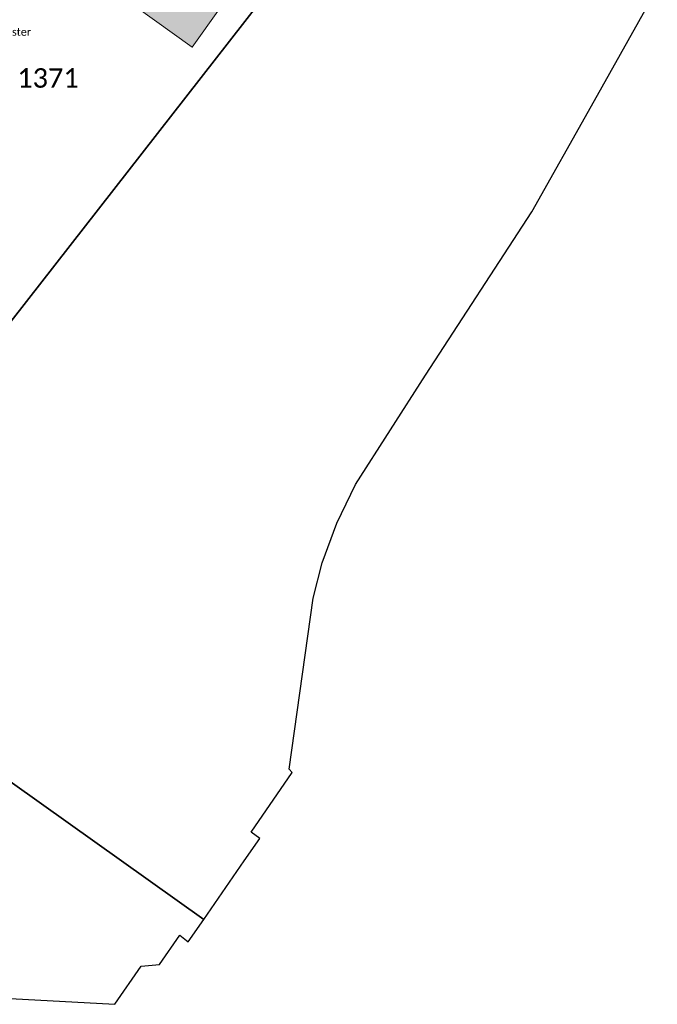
# Model space of a CAD drawing. Header units: metres. Extents: x 32397213 to 32398908, y 5500100 to 5502306.
# Tile 13 of 38: x 32398267 to 32398316, y 5500727 to 5500802. Entities that reach past the tile are written whole.
import ezdxf

# ---------------------------------------------------------------- set-up
doc = ezdxf.new("R2010")
doc.units = ezdxf.units.M
doc.header["$PDSIZE"] = 2.5
doc.linetypes.add('1', pattern=[0])
doc.layers.get('0').update_dxf_attribs({"linetype": 'CONTINUOUS'})
doc.layers.add('A_AX_Gebaeude', color=7, linetype='1', lineweight=18, true_color=0x999999)
for name, color, linetype, lineweight in [('AX_BesondererGebaeudepunkt_G2300', 7, '1', 18), ('AX_Flurstueck', 7, '1', 18), ('AX_Gebaeude', 7, '1', 18), ('BESCHRIFTUNG', 7, '1', 13)]:
    doc.layers.add(name, color=color, linetype=linetype, lineweight=lineweight)
doc.styles.add('0', font='calibri.ttf')

# ---------------------------------------------------------------- blocks, each defined once
blk = doc.blocks.new('99')
at = {"color": 0}
blk.add_point((0, 0), dxfattribs=at)

msp = doc.modelspace()

# ---------------------------------------------------------------- hatches: boundary and pattern name
at = {"layer": 'A_AX_Gebaeude', "linetype": 'Continuous', "lineweight": 13}
msp.add_hatch(color=256, dxfattribs=at).paths.add_polyline_path([(32398270.944, 5500815.032), (32398267.202, 5500809.672), (32398280.173, 5500800.344), (32398284.38, 5500806.264)], flags=0)

# ---------------------------------------------------------------- linework, layer by layer
at = {"layer": 'AX_Flurstueck', "color": 7, "linetype": '1', "lineweight": 25, "ltscale": 0.5}
for points in [[(32398261.252, 5500803.718, 0), (32398259.053, 5500800.87, 0), (32398256.734, 5500797.866, 0), (32398254.515, 5500799.456, 0), (32398250.417, 5500793.988, 0), (32398250.097, 5500794.218, 0), (32398246.558, 5500789.52, 0), (32398246.898, 5500789.291, 0), (32398242.751, 5500783.823, 0), (32398244.435, 5500782.574, 0), (32398245.843, 5500770.758, 0), (32398245.884, 5500770.3, 0), (32398246.169, 5500769.319, 0), (32398246.552, 5500768.401, 0), (32398247.068, 5500767.559, 0), (32398247.458, 5500767.113, 0), (32398249.443, 5500765.182, 0), (32398251.241, 5500763.632, 0), (32398251.375, 5500763.788, 0), (32398251.764, 5500763.452, 0), (32398257.315, 5500767.798, 0), (32398286.402, 5500805.143, 0)], [(32398286.402, 5500805.143, 0), (32398257.315, 5500767.798, 0), (32398251.764, 5500763.452, 0), (32398247.486, 5500757.072, 0), (32398281.066, 5500733.135, 0), (32398284.186, 5500737.65, 0), (32398285.391, 5500739.393, 0), (32398284.715, 5500739.871, 0), (32398287.878, 5500744.458, 0), (32398287.638, 5500744.714, 0), (32398289.496, 5500757.904, 0), (32398290.188, 5500760.624, 0), (32398291.312, 5500763.677, 0), (32398292.743, 5500766.654, 0), (32398298.15, 5500775.067, 0), (32398306.34, 5500787.66, 0), (32398310.921, 5500795.827, 0), (32398315.99, 5500804.863, 0)], [(32398266.149, 5500727.044, 0), (32398274.225, 5500726.608, 0), (32398276.248, 5500729.546, 0), (32398277.658, 5500729.686, 0), (32398279.237, 5500731.925, 0), (32398279.873, 5500731.408, 0), (32398281.066, 5500733.135, 0), (32398247.486, 5500757.072, 0)]]:
    msp.add_polyline3d(points, dxfattribs=at)
at = {"layer": 'AX_Gebaeude', "color": 7, "linetype": '1', "lineweight": 13, "ltscale": 0.5}
msp.add_polyline3d([(32398270.944, 5500815.032, 0), (32398267.202, 5500809.672, 0), (32398280.173, 5500800.344, 0), (32398284.38, 5500806.264, 0)], close=True, dxfattribs=at)

# ---------------------------------------------------------------- block references
at = {"layer": 'AX_BesondererGebaeudepunkt_G2300', "color": 7, "xscale": 0.05, "yscale": 0.05, "zscale": 0.05}
msp.add_blockref('99', (32398280.173, 5500800.344), dxfattribs=at)

# ---------------------------------------------------------------- texts
at = {"layer": 'AX_Flurstueck', "color": 7, "insert": (32398269.074, 5500798.719), "char_height": 1.5, "attachment_point": 2, "style": '0'}
msp.add_mtext('1371', dxfattribs=at)
at = {"layer": 'BESCHRIFTUNG', "insert": (32398264.871, 5500801.835), "char_height": 0.6, "attachment_point": 1, "rotation": 359.609, "style": '0'}
msp.add_mtext('Pflaster', dxfattribs=at)

doc.saveas('drawing.dxf')
